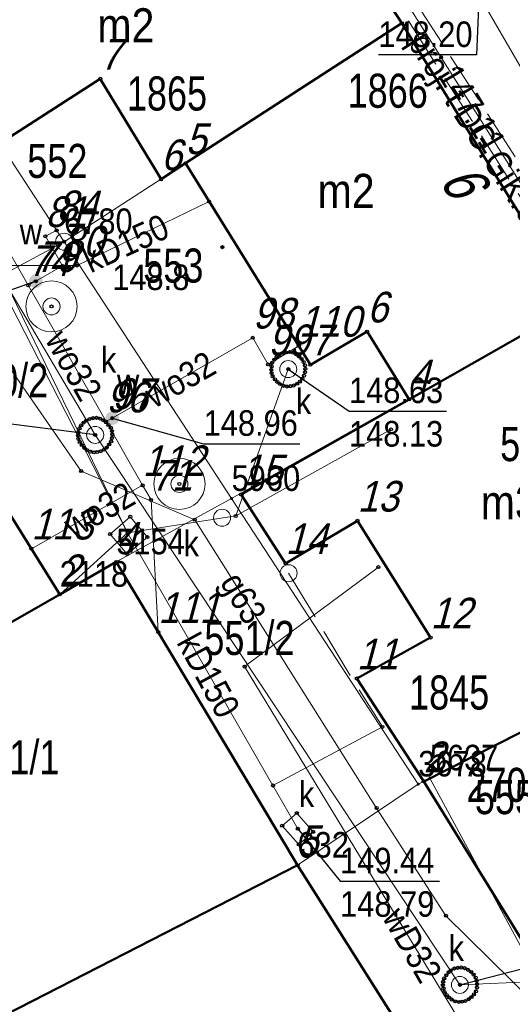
# Model space of a CAD drawing. Header units: metres. Extents: x 5551907 to 5556416, y 5709283 to 5712755.
# Tile 66 of 100: x 5554587 to 5554601, y 5710606 to 5710635. Entities that reach past the tile are written whole.
import ezdxf
from ezdxf.enums import TextEntityAlignment as Align

# ---------------------------------------------------------------- set-up
doc = ezdxf.new("R2010")
doc.units = ezdxf.units.M
doc.linetypes.add('1.5_0.5', pattern=[2, 1.5, -0.5])
doc.linetypes.add('219-500', pattern=[0])
doc.layers.get('0').update_dxf_attribs({"color": 2, "lineweight": 5})
doc.styles.get("Standard").update_dxf_attribs({"font": 'Working1250', "width": 0.75})

# ---------------------------------------------------------------- blocks, each defined once
blk = doc.blocks.new('PUNKTBUD')
at = {"color": 0}
blk.add_circle((0, 0), 0.045, dxfattribs=at)
blk = doc.blocks.new('203')
at = {"linetype": 'Continuous', "lineweight": 0}
h = blk.add_hatch(color=0, dxfattribs=at)
edge = h.paths.add_edge_path()
edge.add_arc((0, 0), 0.045, 0, 360)
blk = doc.blocks.new('202')
at = {"color": 0, "linetype": 'Continuous', "lineweight": 0}
blk.add_circle((0, 0), 0.25, dxfattribs=at)
blk = doc.blocks.new('US13')
at = {"color": 0, "linetype": 'Continuous', "lineweight": 13}
for radius in [0.75, 0.25]:
    blk.add_circle((0, 0), radius, dxfattribs=at)
blk = doc.blocks.new('US22')
at = {"color": 0, "linetype": 'Continuous', "lineweight": 13}
blk.add_circle((0, 0), 0.25, dxfattribs=at)
blk = doc.blocks.new('PW01')
at = {"linetype": 'Continuous', "lineweight": 13}
h = blk.add_hatch(color=0, dxfattribs=at)
edge = h.paths.add_edge_path()
edge.add_arc((0, 0), 0.045, 0, 360)
blk = doc.blocks.new('US25')
at = {"linetype": 'Continuous', "lineweight": 0}
h = blk.add_hatch(color=0, dxfattribs=at)
edge = h.paths.add_edge_path()
edge.add_arc((0, 0), 0.2, 0, 360)
blk = doc.blocks.new('PIKIETAW1891')
at = {"color": 0}
blk.add_circle((0, 0), 0.045, dxfattribs=at)
blk = doc.blocks.new('US15')
at = {"color": 0, "linetype": 'Continuous', "lineweight": 13}
blk.add_circle((0, 0), 0.25, dxfattribs=at)

msp = doc.modelspace()

# ---------------------------------------------------------------- linework, layer by layer
at = {"layer": '218-kontur użytku gruntowego', "color": 3, "linetype": 'CONTINUOUS', "lineweight": 18, "flags": 128}
for points in [[(5554598.15, 5710634.59), (5554593.88, 5710641.15)], [(5554593.88, 5710641.15), (5554598.15, 5710634.59)], [(5554603.24, 5710626.33), (5554598.15, 5710634.59)], [(5554598.15, 5710634.59), (5554603.24, 5710626.33)]]:
    msp.add_lwpolyline(points, dxfattribs=at)
at = {"layer": '219-działka ewidencyjna', "color": 7, "linetype": '219-500', "lineweight": 18, "flags": 128}
for points in [[(5554593.88, 5710641.15), (5554598.15, 5710634.59)], [(5554583.96, 5710634.75), (5554588.25, 5710628.18)], [(5554598.15, 5710634.59), (5554588.25, 5710628.18)], [(5554598.15, 5710634.59), (5554603.24, 5710626.33)], [(5554588.25, 5710628.18), (5554583.33, 5710625.53)], [(5554588.25, 5710628.18), (5554593.16, 5710620.64)], [(5554603.24, 5710626.33), (5554593.16, 5710620.64)], [(5554583.33, 5710625.53), (5554588.12, 5710617.83)], [(5554593.16, 5710620.64), (5554589.78, 5710618.78)], [(5554593.16, 5710620.64), (5554598.63, 5710612.26)], [(5554589.78, 5710618.78), (5554588.12, 5710617.83)], [(5554589.78, 5710618.78), (5554595.09, 5710609.88)], [(5554588.12, 5710617.83), (5554577.23, 5710611.6)], [(5554603.75, 5710614.85), (5554598.97, 5710612.44)], [(5554598.63, 5710612.26), (5554595.09, 5710609.88)], [(5554598.97, 5710612.44), (5554598.63, 5710612.26)], [(5554598.97, 5710612.44), (5554601.65, 5710607.48)], [(5554595.09, 5710609.88), (5554582.25, 5710603.3)], [(5554595.09, 5710609.88), (5554600.36, 5710601.54)]]:
    msp.add_lwpolyline(points, dxfattribs=at)
at = {"layer": '312-budynek ewidencyjny', "color": 7, "linetype": 'CONTINUOUS', "lineweight": 50, "flags": 128}
for points in [[(5554593.88, 5710641.15), (5554598.15, 5710634.59)], [(5554598.15, 5710634.59), (5554591.81, 5710630.48)], [(5554591.81, 5710630.48), (5554598.15, 5710634.59)], [(5554598.15, 5710634.59), (5554603.24, 5710626.33)], [(5554589.31, 5710632.96), (5554586.36, 5710631.06)], [(5554591.09, 5710630.01), (5554589.31, 5710632.96)], [(5554591.81, 5710630.48), (5554591.09, 5710630.01)], [(5554595.47, 5710624.57), (5554591.81, 5710630.48)], [(5554603.24, 5710626.33), (5554598.36, 5710623.55)], [(5554598.36, 5710623.55), (5554603.24, 5710626.33)], [(5554597.13, 5710625.54), (5554595.47, 5710624.57)], [(5554598.36, 5710623.55), (5554597.13, 5710625.54)], [(5554583.33, 5710625.53), (5554588.12, 5710617.83)], [(5554593.44, 5710620.76), (5554598.36, 5710623.55)], [(5554594.74, 5710618.74), (5554593.44, 5710620.76)], [(5554596.85, 5710619.99), (5554594.74, 5710618.74)], [(5554598.99, 5710616.56), (5554596.85, 5710619.99)], [(5554588.12, 5710617.83), (5554589.78, 5710618.78)], [(5554589.78, 5710618.78), (5554595.09, 5710609.88)], [(5554588.12, 5710617.83), (5554577.23, 5710611.6)], [(5554577.23, 5710611.6), (5554588.12, 5710617.83)], [(5554596.83, 5710615.36), (5554598.99, 5710616.56)], [(5554598.79, 5710612.34), (5554596.83, 5710615.36)], [(5554598.79, 5710612.34), (5554603.75, 5710614.85)], [(5554603.75, 5710614.85), (5554598.79, 5710612.34)], [(5554601.72, 5710607.59), (5554598.79, 5710612.34)], [(5554595.09, 5710609.88), (5554582.25, 5710603.3)], [(5554582.25, 5710603.3), (5554595.09, 5710609.88)], [(5554595.09, 5710609.88), (5554600.36, 5710601.54)]]:
    msp.add_lwpolyline(points, dxfattribs=at)
at = {"layer": 'jezdnia', "color": 7, "linetype": '1.5_0.5', "lineweight": 18, "flags": 128}
msp.add_lwpolyline([(5554518.33, 5710769.05), (5554532.95, 5710743.99), (5554536.22, 5710738.38), (5554552.05, 5710711.22), (5554560.73, 5710695.29), (5554561.92, 5710693.81), (5554569.6, 5710680.85), (5554575.73, 5710670.65), (5554603.83, 5710627.01), (5554609.82, 5710629.69), (5554596.71, 5710647.84), (5554578.75, 5710672.96), (5554575.45, 5710680.03), (5554574.11, 5710683.4), (5554573.92, 5710684.32), (5554574.13, 5710685.01), (5554574.57, 5710685.19), (5554574.89, 5710691.25), (5554574.9, 5710691.73), (5554573.99, 5710692.3), (5554571.83, 5710693.35), (5554570.46, 5710694.21), (5554569.64, 5710695.02), (5554566.41, 5710700.42), (5554565.96, 5710701.56), (5554565.65, 5710703.1), (5554557.03, 5710718.39), (5554556.01, 5710719.47), (5554552.43, 5710725.14), (5554548.9, 5710731.54), (5554542.14, 5710743.53), (5554541.8, 5710744.15), (5554539.98, 5710747.24), (5554537.84, 5710750.92), (5554526.91, 5710768.76), (5554523.93, 5710773.48)], close=True, dxfattribs=at)
at = {"layer": 'przewód elektroenergetyczny podziemny', "color": 1, "linetype": 'CONTINUOUS', "lineweight": 18, "flags": 128}
msp.add_lwpolyline([(5554591.5, 5710587.52), (5554609.91, 5710597.19), (5554617.86, 5710601.91), (5554615.86, 5710607.29), (5554609.97, 5710616.19), (5554606.83, 5710620.72), (5554603.13, 5710627.52), (5554596.99, 5710637.26), (5554596.6, 5710636.96)], dxfattribs=at)
at = {"layer": 'przewód gazowy', "color": 40, "linetype": 'CONTINUOUS', "lineweight": 18, "flags": 128}
msp.add_lwpolyline([(5554582.52, 5710630.4), (5554582.78, 5710630.07), (5554588.75, 5710621.45), (5554592.08, 5710620.02), (5554597.41, 5710611.56), (5554599.44, 5710608.4), (5554602.02, 5710605.85), (5554603.67, 5710605.14), (5554604.8, 5710605.26), (5554606.28, 5710605.47), (5554608.43, 5710606.68), (5554614.13, 5710610.17), (5554617.69, 5710612.6), (5554617.73, 5710612.64), (5554618.12, 5710612.87)], dxfattribs=at)
at = {"layer": 'przewód kanalizacyjny', "color": 34, "linetype": 'CONTINUOUS', "lineweight": 18, "flags": 128}
for points in [[(5554618.8, 5710607.19), (5554599.85, 5710606.37), (5554589.16, 5710622.51), (5554578.4, 5710640.72), (5554590.84, 5710649.16), (5554597.84, 5710652.75)], [(5554590.11, 5710619.64), (5554586.08, 5710627.48), (5554581.57, 5710636.24), (5554580.06, 5710639.18), (5554588.3, 5710645.75), (5554590.84, 5710647.51)], [(5554590.11, 5710619.64), (5554581.54, 5710637.27), (5554580.82, 5710639.02), (5554587.33, 5710643.41)], [(5554586.08, 5710627.48), (5554588.63, 5710627.48), (5554592.5, 5710629.36)], [(5554593.28, 5710620.13), (5554594.82, 5710624.44)], [(5554593.28, 5710620.13), (5554597.83, 5710622.67)], [(5554590.11, 5710619.64), (5554593.28, 5710620.13)], [(5554590.11, 5710619.64), (5554588.12, 5710617.83)], [(5554594.37, 5710612.22), (5554590.11, 5710619.64)], [(5554594.37, 5710612.22), (5554597.58, 5710613.94)], [(5554595.1, 5710610.95), (5554594.37, 5710612.22)]]:
    msp.add_lwpolyline(points, dxfattribs=at)
at = {"layer": 'przewód kanalizacyjny - ob. projektowany', "color": 34, "linetype": '1.5_0.5', "lineweight": 18, "flags": 128}
msp.add_lwpolyline([(5554594.83, 5710618.45), (5554596.7, 5710615.35), (5554597.58, 5710613.94)], dxfattribs=at)
at = {"layer": 'przewód telekomunikacyjny podziemny - ob. projektowany', "color": 30, "linetype": '1.5_0.5', "lineweight": 18, "flags": 128}
msp.add_lwpolyline([(5554596.77, 5710649.36), (5554591.13, 5710645.98), (5554593.44, 5710642.47), (5554596.21, 5710638.27), (5554598.29, 5710634.74), (5554602.86, 5710627.54), (5554604.13, 5710625.35), (5554603.92, 5710625.23)], dxfattribs=at)
at = {"layer": 'przewód wodociągowy', "color": 5, "linetype": 'CONTINUOUS', "lineweight": 18, "flags": 128}
for points in [[(5554618.59, 5710605.99), (5554615.26, 5710611.64), (5554606.72, 5710624.56), (5554600.13, 5710635.89), (5554593.04, 5710647.97), (5554590.98, 5710650.7), (5554574.4, 5710675.8), (5554569.95, 5710682.64)], [(5554593.04, 5710647.97), (5554592.94, 5710647.9), (5554580.25, 5710639.05), (5554587.2, 5710626.9)], [(5554587.2, 5710626.9), (5554587.42, 5710627.02), (5554588.2, 5710627.47), (5554587.7, 5710628.34), (5554588.03, 5710628.51)], [(5554587.2, 5710626.9), (5554589.48, 5710622.9), (5554590.55, 5710621.03), (5554590.8, 5710620.6), (5554591.01, 5710616.72)], [(5554589.48, 5710622.9), (5554589.66, 5710623), (5554593.78, 5710625.36), (5554594.23, 5710624.58)], [(5554594.23, 5710624.58), (5554595.13, 5710625.12)], [(5554590.55, 5710621.03), (5554587.29, 5710619.17)], [(5554604.09, 5710603.81), (5554600.44, 5710604.33), (5554593.54, 5710615.71), (5554597.46, 5710618.63)]]:
    msp.add_lwpolyline(points, dxfattribs=at)
at = {"layer": 'rzedna-Atr2', "color": 7, "flags": 128}
for points in [[(5554600.42, 5710635.78), (5554600.34, 5710633.66), (5554597.46, 5710633.66)], [(5554587.42, 5710627.02), (5554585.69, 5710626.41), (5554582.836, 5710626.41)], [(5554594.82, 5710624.44), (5554596.6, 5710623.21), (5554599.454, 5710623.21)], [(5554589.66, 5710623), (5554592.34, 5710622.25), (5554595.162, 5710622.25)], [(5554589.16, 5710622.51), (5554586.07, 5710622.9), (5554583.153, 5710622.9)], [(5554595.1, 5710610.95), (5554596.34, 5710609.41), (5554599.257, 5710609.41)], [(5554599.85, 5710606.37), (5554602.84, 5710607.14), (5554605.757, 5710607.14)]]:
    msp.add_lwpolyline(points, dxfattribs=at)
at = {"layer": 'studnia kanalizacyjna', "color": 34, "linetype": 'CONTINUOUS', "lineweight": 18, "flags": 128}
for points in [[(5554595.32, 5710624.45), (5554595.31, 5710624.35), (5554595.28, 5710624.25), (5554595.23, 5710624.16), (5554595.16, 5710624.07), (5554595.08, 5710624.01), (5554594.98, 5710623.96), (5554594.88, 5710623.94), (5554594.78, 5710623.93), (5554594.68, 5710623.95), (5554594.58, 5710624), (5554594.5, 5710624.06), (5554594.43, 5710624.14), (5554594.36, 5710624.23), (5554594.33, 5710624.32), (5554594.32, 5710624.42), (5554594.33, 5710624.52), (5554594.35, 5710624.63), (5554594.41, 5710624.72), (5554594.48, 5710624.8), (5554594.56, 5710624.86), (5554594.66, 5710624.91), (5554594.76, 5710624.93), (5554594.86, 5710624.94), (5554594.96, 5710624.92), (5554595.06, 5710624.87), (5554595.14, 5710624.81), (5554595.21, 5710624.74), (5554595.27, 5710624.65), (5554595.31, 5710624.55)], [(5554589.66, 5710622.52), (5554589.65, 5710622.42), (5554589.63, 5710622.32), (5554589.57, 5710622.23), (5554589.5, 5710622.14), (5554589.42, 5710622.08), (5554589.32, 5710622.03), (5554589.22, 5710622.01), (5554589.12, 5710622), (5554589.02, 5710622.02), (5554588.92, 5710622.07), (5554588.84, 5710622.13), (5554588.77, 5710622.21), (5554588.71, 5710622.3), (5554588.67, 5710622.39), (5554588.66, 5710622.49), (5554588.67, 5710622.59), (5554588.7, 5710622.7), (5554588.75, 5710622.79), (5554588.82, 5710622.87), (5554588.9, 5710622.93), (5554589, 5710622.98), (5554589.1, 5710623), (5554589.2, 5710623.01), (5554589.3, 5710622.99), (5554589.4, 5710622.94), (5554589.48, 5710622.88), (5554589.55, 5710622.8), (5554589.62, 5710622.72), (5554589.65, 5710622.62)], [(5554600.35, 5710606.39), (5554600.35, 5710606.29), (5554600.32, 5710606.18), (5554600.26, 5710606.09), (5554600.19, 5710606.01), (5554600.11, 5710605.95), (5554600.01, 5710605.9), (5554599.92, 5710605.88), (5554599.82, 5710605.87), (5554599.71, 5710605.89), (5554599.61, 5710605.94), (5554599.53, 5710606), (5554599.46, 5710606.07), (5554599.4, 5710606.16), (5554599.37, 5710606.26), (5554599.35, 5710606.36), (5554599.36, 5710606.46), (5554599.39, 5710606.56), (5554599.45, 5710606.65), (5554599.52, 5710606.74), (5554599.59, 5710606.8), (5554599.69, 5710606.85), (5554599.79, 5710606.87), (5554599.89, 5710606.88), (5554599.99, 5710606.86), (5554600.09, 5710606.81), (5554600.18, 5710606.75), (5554600.25, 5710606.67), (5554600.31, 5710606.58), (5554600.34, 5710606.49)]]:
    msp.add_lwpolyline(points, close=True, dxfattribs=at)
at = {"layer": 'właz do komory lub kanału', "color": 7, "linetype": 'CONTINUOUS', "lineweight": 18, "flags": 128}
for points in [[(5554590.19, 5710620.11), (5554590.69, 5710619.51), (5554590.1, 5710619.01), (5554589.6, 5710619.6)], [(5554595.07, 5710611.41), (5554595.55, 5710610.86), (5554595.13, 5710610.49), (5554594.64, 5710611.04)]]:
    msp.add_lwpolyline(points, close=True, dxfattribs=at)

# ---------------------------------------------------------------- block references
at = {"layer": '202-punkt graniczny', "color": 7, "linetype": 'CONTINUOUS', "lineweight": 18}
msp.add_blockref('202', (5554588.25, 5710628.18), dxfattribs=at)
at = {"layer": '203-punkt graniczny', "color": 7, "linetype": 'CONTINUOUS', "lineweight": 18}
for p in [(5554598.15, 5710634.59), (5554593.16, 5710620.64), (5554589.78, 5710618.78), (5554588.12, 5710617.83), (5554598.63, 5710612.26), (5554598.97, 5710612.44), (5554595.09, 5710609.88)]:
    msp.add_blockref('203', p, dxfattribs=at)
at = {"layer": 'pikieta naturalna', "color": 7, "linetype": 'CONTINUOUS', "lineweight": 13}
msp.add_blockref('PW01', (5554592.89, 5710628.02), dxfattribs=at)
at = {"layer": 'Punkt budynku', "color": 5, "linetype": 'CONTINUOUS', "lineweight": 18}
for p in [(5554598.15, 5710634.59), (5554589.31, 5710632.96), (5554591.81, 5710630.48), (5554591.09, 5710630.01), (5554588.25, 5710628.18), (5554597.13, 5710625.54), (5554595.47, 5710624.57), (5554598.36, 5710623.55), (5554593.44, 5710620.76), (5554596.85, 5710619.99), (5554589.78, 5710618.78), (5554594.74, 5710618.74), (5554588.12, 5710617.83), (5554598.99, 5710616.56), (5554596.83, 5710615.36), (5554598.79, 5710612.34), (5554595.09, 5710609.88)]:
    msp.add_blockref('PUNKTBUD', p, dxfattribs=at)
at = {"layer": 'Punkt roboczy BDOT GESUT K1', "color": 6, "linetype": 'CONTINUOUS', "lineweight": 18}
for p in [(5554599.3, 5710633.59), (5554592.5, 5710629.36), (5554588.03, 5710628.51), (5554587.7, 5710628.34), (5554592.89, 5710628.02), (5554588.2, 5710627.47), (5554588.63, 5710627.48), (5554587.42, 5710627.02), (5554587.42, 5710627.02), (5554587.42, 5710627.02), (5554587.2, 5710626.9), (5554587.2, 5710626.9), (5554587.2, 5710626.9), (5554587.88, 5710626.28), (5554593.78, 5710625.36), (5554594.76, 5710624.93), (5554594.86, 5710624.94), (5554594.96, 5710624.92), (5554595.13, 5710625.12), (5554594.35, 5710624.63), (5554594.41, 5710624.72), (5554594.48, 5710624.8), (5554594.56, 5710624.86), (5554594.66, 5710624.91), (5554595.06, 5710624.87), (5554595.14, 5710624.81), (5554595.21, 5710624.74), (5554595.27, 5710624.65), (5554594.23, 5710624.58), (5554594.23, 5710624.58), (5554594.32, 5710624.42), (5554594.33, 5710624.52), (5554594.82, 5710624.44), (5554594.82, 5710624.44), (5554595.31, 5710624.55), (5554595.31, 5710624.35), (5554595.32, 5710624.45), (5554594.33, 5710624.32), (5554594.36, 5710624.23), (5554594.43, 5710624.14), (5554594.5, 5710624.06), (5554595.16, 5710624.07), (5554595.23, 5710624.16), (5554595.28, 5710624.25), (5554594.58, 5710624), (5554594.68, 5710623.95), (5554594.78, 5710623.93), (5554594.88, 5710623.94), (5554594.98, 5710623.96), (5554595.08, 5710624.01), (5554588.9, 5710622.93), (5554589, 5710622.98), (5554589.1, 5710623), (5554589.2, 5710623.01), (5554589.3, 5710622.99), (5554589.4, 5710622.94), (5554589.48, 5710622.9), (5554589.48, 5710622.9), (5554589.66, 5710623), (5554589.66, 5710623), (5554589.66, 5710623), (5554588.7, 5710622.7), (5554588.75, 5710622.79), (5554588.82, 5710622.87), (5554589.48, 5710622.88), (5554589.55, 5710622.8), (5554589.62, 5710622.72), (5554589.65, 5710622.62), (5554597.83, 5710622.67), (5554588.66, 5710622.49), (5554588.67, 5710622.59), (5554588.67, 5710622.39), (5554589.16, 5710622.51), (5554589.16, 5710622.51), (5554589.63, 5710622.32), (5554589.65, 5710622.42), (5554589.66, 5710622.52), (5554588.71, 5710622.3), (5554588.77, 5710622.21), (5554588.84, 5710622.13), (5554588.92, 5710622.07), (5554589.32, 5710622.03), (5554589.42, 5710622.08), (5554589.5, 5710622.14), (5554589.57, 5710622.23), (5554589.02, 5710622.02), (5554589.12, 5710622), (5554589.22, 5710622.01), (5554588.75, 5710621.45), (5554590.55, 5710621.03), (5554590.55, 5710621.03), (5554591.63, 5710621.07), (5554590.8, 5710620.6), (5554590.19, 5710620.11), (5554592.08, 5710620.02), (5554593.28, 5710620.13), (5554593.28, 5710620.13), (5554593.28, 5710620.13), (5554589.6, 5710619.6), (5554590.11, 5710619.64), (5554590.11, 5710619.64), (5554590.11, 5710619.64), (5554590.11, 5710619.64), (5554590.11, 5710619.64), (5554590.69, 5710619.51), (5554587.29, 5710619.17), (5554590.1, 5710619.01), (5554597.46, 5710618.63), (5554588.12, 5710617.83), (5554591.01, 5710616.72), (5554593.54, 5710615.71), (5554597.58, 5710613.94), (5554594.37, 5710612.22), (5554594.37, 5710612.22), (5554594.37, 5710612.22), (5554595.07, 5710611.41), (5554597.41, 5710611.56), (5554594.64, 5710611.04), (5554595.1, 5710610.95), (5554595.55, 5710610.86), (5554595.13, 5710610.49), (5554599.44, 5710608.4), (5554599.52, 5710606.74), (5554599.59, 5710606.8), (5554599.69, 5710606.85), (5554599.79, 5710606.87), (5554599.89, 5710606.88), (5554599.99, 5710606.86), (5554600.09, 5710606.81), (5554600.18, 5710606.75), (5554599.36, 5710606.46), (5554599.39, 5710606.56), (5554599.45, 5710606.65), (5554600.25, 5710606.67), (5554600.31, 5710606.58), (5554600.34, 5710606.49), (5554599.35, 5710606.36), (5554599.37, 5710606.26), (5554599.4, 5710606.16), (5554599.85, 5710606.37), (5554599.85, 5710606.37), (5554600.32, 5710606.18), (5554600.35, 5710606.39), (5554600.35, 5710606.29), (5554599.46, 5710606.07), (5554599.53, 5710606), (5554599.61, 5710605.94), (5554599.71, 5710605.89), (5554599.82, 5710605.87), (5554599.92, 5710605.88), (5554600.01, 5710605.9), (5554600.11, 5710605.95), (5554600.19, 5710606.01), (5554600.26, 5710606.09)]:
    msp.add_blockref('PIKIETAW1891', p, dxfattribs=at)
at = {"layer": 'rzedna', "color": 1, "linetype": 'CONTINUOUS', "lineweight": 18}
msp.add_blockref('PW01', (5554599.3, 5710633.59), dxfattribs=at)
at = {"layer": 'rzedna', "color": 5, "linetype": 'CONTINUOUS', "lineweight": 18}
for p in [(5554587.42, 5710627.02), (5554589.66, 5710623)]:
    msp.add_blockref('PW01', p, dxfattribs=at)
at = {"layer": 'rzedna', "color": 34, "linetype": 'CONTINUOUS', "lineweight": 18}
for p in [(5554594.82, 5710624.44), (5554589.16, 5710622.51), (5554595.1, 5710610.95), (5554599.85, 5710606.37)]:
    msp.add_blockref('PW01', p, dxfattribs=at)
at = {"layer": 'studnia kanalizacyjna - ob. projektowany', "color": 34, "linetype": 'CONTINUOUS', "lineweight": 18}
for p in [(5554592.88, 5710620.08), (5554594.83, 5710618.45)]:
    msp.add_blockref('US15', p, dxfattribs=at)
at = {"layer": 'studnia zwykła', "color": 5, "linetype": 'CONTINUOUS', "lineweight": 18}
for p in [(5554587.88, 5710626.28), (5554591.63, 5710621.07)]:
    msp.add_blockref('US13', p, dxfattribs=at)
at = {"layer": 'właz do komory lub kanału - okrągły', "color": 7, "linetype": 'CONTINUOUS', "lineweight": 18}
for p in [(5554594.82, 5710624.44), (5554589.16, 5710622.51), (5554599.85, 5710606.37)]:
    msp.add_blockref('US22', p, dxfattribs=at)
at = {"layer": 'zasuwa lub zawór', "color": 5, "linetype": 'CONTINUOUS', "lineweight": 18}
for p in [(5554587.42, 5710627.02), (5554589.66, 5710623)]:
    msp.add_blockref('US25', p, dxfattribs=at)

# ---------------------------------------------------------------- texts
at = {"layer": '202-punkt graniczny-Atr103', "color": 7, "width": 0.9}
msp.add_text('6780', height=0.75, dxfattribs=at).set_placement((5554588.25, 5710628.18), align=Align.BOTTOM_LEFT)
msp.add_text('6780', height=0.75, dxfattribs=at).set_placement((5554588.25, 5710628.18), align=Align.BOTTOM_LEFT)
at = {"layer": '203-punkt graniczny-Atr103', "color": 7, "width": 0.9}
for s, p in [('5960', (5554593.16, 5710620.64)), ('5960', (5554593.16, 5710620.64)), ('5154', (5554589.78, 5710618.78)), ('5154', (5554589.78, 5710618.78)), ('2118', (5554588.12, 5710617.83)), ('2118', (5554588.12, 5710617.83)), ('5637', (5554598.97, 5710612.44)), ('5637', (5554598.97, 5710612.44)), ('3678', (5554598.63, 5710612.26)), ('3678', (5554598.63, 5710612.26)), ('632', (5554595.09, 5710609.88)), ('632', (5554595.09, 5710609.88))]:
    msp.add_text(s, height=0.75, dxfattribs=at).set_placement(p, align=Align.BOTTOM_LEFT)
at = {"layer": '211-numer działki ewidencyjnej', "color": 7, "linetype": 'CONTINUOUS', "lineweight": 18, "width": 0.79}
for s, p in [('552', (5554587.17, 5710630.05)), ('553', (5554590.57, 5710626.98)), ('550/2', (5554585.14, 5710623.61)), ('554', (5554601.03, 5710621.74)), ('551/2', (5554592.36, 5710616.05)), ('551/1', (5554585.47, 5710612.55)), ('555/8', (5554600.29, 5710611.38))]:
    msp.add_text(s, height=1, dxfattribs=at).set_placement(p)
at = {"layer": '238-Punkt adresowy budynku', "color": 7, "linetype": 'CONTINUOUS', "lineweight": 25, "oblique": 15, "width": 0.79}
msp.add_text('9', height=1.25, rotation=121.639, dxfattribs=at).set_placement((5554600.67, 5710630.02), align=Align.CENTER)
at = {"layer": '312-oznaczenie budynku ewidencyjnego', "color": 7, "linetype": 'CONTINUOUS', "lineweight": 18, "width": 0.79}
for s, p in [('1866', (5554596.56, 5710633.11)), ('1865', (5554590.09, 5710633.03)), ('1845', (5554598.36, 5710615.45)), ('270', (5554600.04, 5710612.74))]:
    msp.add_text(s, height=1, dxfattribs=at).set_placement(p, align=Align.TOP_LEFT)
at = {"layer": '312-oznaczenie budynku ewidencyjnego-Atr117', "color": 7, "width": 0.9}
msp.add_text('m2', height=1, dxfattribs=at).set_placement((5554590.06, 5710634.53), align=Align.MIDDLE_CENTER)
msp.add_text('m2', height=1, dxfattribs=at).set_placement((5554595.68, 5710630.17), align=Align.TOP_LEFT)
msp.add_text('m3', height=1, dxfattribs=at).set_placement((5554600.46, 5710620.03))
at = {"layer": '994-Nazwa ulicy', "color": 7, "linetype": 'CONTINUOUS', "lineweight": 25, "oblique": 15, "width": 0.79}
msp.add_text('Powstańców Styczniowych', height=1.25, rotation=-54.202, dxfattribs=at).set_placement((5554599.77, 5710639.67))
at = {"layer": 'pikieta naturalna-Atr2', "color": 7, "width": 0.9}
msp.add_text('148.8', height=0.75, dxfattribs=at).set_placement((5554589.66, 5710626.76))
at = {"layer": 'przewód gazowy-Atr1', "color": 40, "width": 0.9}
msp.add_text('g63', height=0.75, rotation=300.924, dxfattribs=at).set_placement((5554593.12, 5710618.37), align=Align.MIDDLE_LEFT)
at = {"layer": 'przewód kanalizacyjny-Atr1', "color": 34, "width": 0.9}
for rotation, p in [(24.688, (5554588.87, 5710627.59)), (298.573, (5554591.86, 5710616.6))]:
    msp.add_text('kD150', height=0.75, rotation=rotation, dxfattribs=at).set_placement(p, align=Align.MIDDLE_LEFT)
at = {"layer": 'przewód telekomunikacyjny podziemny - ob. projektowany-Atr1', "color": 30, "width": 0.9}
msp.add_text('proj. t DG.GiK.6630.1.48.2024', height=0.75, rotation=302.404, dxfattribs=at).set_placement((5554598.61, 5710634.23), align=Align.MIDDLE_LEFT)
at = {"layer": 'przewód wodociągowy-Atr1', "color": 5, "width": 0.9}
for s, rotation, p in [('wo32', 299.683, (5554588, 5710625.49)), ('wo32', 29.805, (5554590.71, 5710623.6)), ('wo32', 29.707, (5554588.34, 5710619.77)), ('wD32', 299.915, (5554597.88, 5710608.54))]:
    msp.add_text(s, height=0.75, rotation=rotation, dxfattribs=at).set_placement(p, align=Align.MIDDLE_LEFT)
at = {"layer": 'Punkt budynku-Atr103', "color": 5, "oblique": 15, "width": 0.9}
for s, p in [('15', (5554593.44, 5710620.76)), ('13', (5554596.85, 5710619.99)), ('14', (5554594.74, 5710618.74)), ('12', (5554598.99, 5710616.56)), ('11', (5554596.83, 5710615.36)), ('2', (5554598.79, 5710612.34))]:
    msp.add_text(s, height=0.9, dxfattribs=at).set_placement(p, align=Align.BOTTOM_LEFT)
at = {"layer": 'Punkt budynku-Atr104', "color": 5, "oblique": 15, "width": 0.9}
for s, p in [('7', (5554589.31, 5710632.96)), ('5', (5554591.81, 5710630.48)), ('6', (5554591.09, 5710630.01)), ('6', (5554597.13, 5710625.54)), ('7', (5554595.47, 5710624.57)), ('4', (5554598.36, 5710623.55)), ('4', (5554589.78, 5710618.78)), ('2', (5554588.12, 5710617.83)), ('5', (5554595.09, 5710609.88))]:
    msp.add_text(s, height=0.9, dxfattribs=at).set_placement(p, align=Align.BOTTOM_LEFT)
at = {"layer": 'Punkt roboczy BDOT GESUT K1-Atr103', "color": 6, "oblique": 15, "width": 0.9}
for s, p in [('84', (5554588.03, 5710628.51)), ('81', (5554587.7, 5710628.34)), ('80', (5554588.2, 5710627.47)), ('79', (5554587.42, 5710627.02)), ('79', (5554587.42, 5710627.02)), ('79', (5554587.42, 5710627.02)), ('74', (5554587.2, 5710626.9)), ('74', (5554587.2, 5710626.9)), ('74', (5554587.2, 5710626.9)), ('98', (5554593.78, 5710625.36)), ('110', (5554595.13, 5710625.12)), ('99', (5554594.23, 5710624.58)), ('99', (5554594.23, 5710624.58)), ('96', (5554589.48, 5710622.9)), ('96', (5554589.48, 5710622.9)), ('97', (5554589.66, 5710623)), ('97', (5554589.66, 5710623)), ('97', (5554589.66, 5710623)), ('112', (5554590.55, 5710621.03)), ('112', (5554590.55, 5710621.03)), ('71', (5554590.8, 5710620.6)), ('113', (5554587.29, 5710619.17)), ('111', (5554591.01, 5710616.72))]:
    msp.add_text(s, height=0.9, dxfattribs=at).set_placement(p, align=Align.BOTTOM_LEFT)
at = {"layer": 'rzedna-Atr2', "color": 5, "width": 0.9}
for s, p in [('148.20', (5554597.46, 5710633.668)), ('148.96', (5554592.34, 5710622.258))]:
    msp.add_text(s, height=0.75, dxfattribs=at).set_placement(p, align=Align.BOTTOM_LEFT)
at = {"layer": 'rzedna-Atr2', "color": 1, "width": 0.9}
msp.add_text('147.11', height=0.75, rotation=300.929, dxfattribs=at).set_placement((5554599.5, 5710633.27), align=Align.MIDDLE_LEFT)
at = {"layer": 'rzedna-Atr2', "color": 34, "width": 0.9}
for s, p in [('148.63', (5554596.6, 5710623.218)), ('149.44', (5554596.34, 5710609.418))]:
    msp.add_text(s, height=0.75, dxfattribs=at).set_placement(p, align=Align.BOTTOM_LEFT)
at = {"layer": 'rzedna-Atr3', "color": 34, "width": 0.9}
for s, p in [('148.13', (5554596.6, 5710621.942)), ('148.79', (5554596.34, 5710608.143))]:
    msp.add_text(s, height=0.75, dxfattribs=at).set_placement(p, align=Align.BOTTOM_LEFT)
at = {"layer": 'właz do komory lub kanału - okrągły-Atr17', "color": 7, "width": 0.9}
msp.add_text('k', height=0.75, dxfattribs=at).set_placement((5554589.33, 5710624.71), align=Align.MIDDLE_LEFT)
for p in [(5554595.04, 5710623.12), (5554599.52, 5710607.07)]:
    msp.add_text('k', height=0.75, dxfattribs=at).set_placement(p)
at = {"layer": 'właz do komory lub kanału-Atr17', "color": 7, "width": 0.9}
for p in [(5554591.75, 5710618.95), (5554595.13, 5710611.59)]:
    msp.add_text('k', height=0.75, dxfattribs=at).set_placement(p)
at = {"layer": 'zasuwa lub zawór-Atr17', "color": 5, "width": 0.9}
for p in [(5554586.95, 5710628.1), (5554589.8, 5710623.7)]:
    msp.add_text('w', height=0.75, dxfattribs=at).set_placement(p)

doc.saveas('drawing.dxf')
